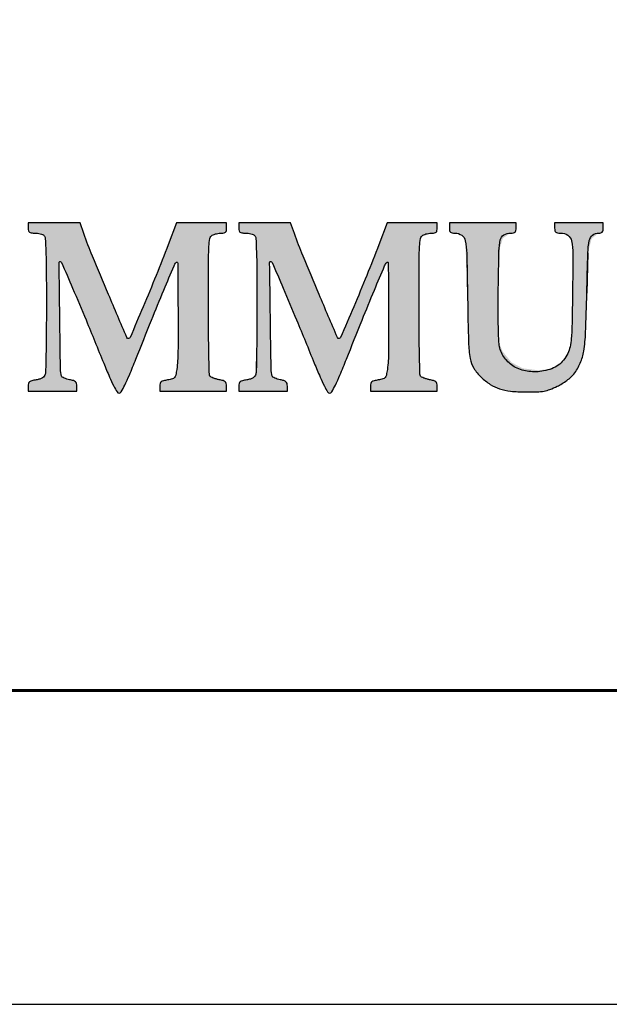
# Model space of a CAD drawing. Header units: inches. Extents: x -397 to 1532, y 9 to 603.
# Tile 4 of 29: x -8.88 to 0.52, y 9.38 to 25.07. Entities that reach past the tile are written whole.
import ezdxf

# ---------------------------------------------------------------- set-up
doc = ezdxf.new("R2010")
doc.units = ezdxf.units.IN
doc.header["$MEASUREMENT"] = 0
doc.layers.add('.', color=7, linetype='Continuous', lineweight=15)
doc.layers.add('ливнеотвод', color=7, linetype='Continuous')

msp = doc.modelspace()

# ---------------------------------------------------------------- hatches: boundary and pattern name
at = {"layer": '.', "lineweight": 30}
h = msp.add_hatch(color=154, dxfattribs=at)
h.dxf.hatch_style = 1
h.paths.add_polyline_path([(-7.459848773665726, 20.68899516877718, -0.002637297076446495), (-7.716397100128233, 21.30207784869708, -0.01223672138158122), (-7.853964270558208, 21.66039996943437), (-7.914304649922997, 21.8298492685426), (-8.327502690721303, 21.8298492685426), (-8.740700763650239, 21.8298492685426), (-8.740700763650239, 21.74916212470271, 0.04944010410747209), (-8.736385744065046, 21.70562992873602, 0.1832257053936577), (-8.721981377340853, 21.68265618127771, 0.1385978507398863), (-8.69306891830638, 21.67134575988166, 0.02436805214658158), (-8.634193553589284, 21.66847473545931, -0.03270998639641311), (-8.590578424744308, 21.66561840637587, -0.03246405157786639), (-8.547595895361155, 21.65709781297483, -0.03425713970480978), (-8.511146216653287, 21.64464995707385, -0.09726017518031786), (-8.488956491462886, 21.62974484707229, -0.1846658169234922), (-8.468899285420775, 21.5848531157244, -0.004991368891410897), (-8.458928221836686, 21.36333440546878, -0.007014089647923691), (-8.452324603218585, 21.04850331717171, -0.00184098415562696), (-8.450667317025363, 20.5404667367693, -0.001671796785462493), (-8.452201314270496, 20.132823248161, -0.002527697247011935), (-8.456519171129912, 19.77781340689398, -0.0009688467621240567), (-8.462358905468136, 19.47298520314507, -0.06030884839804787), (-8.469966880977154, 19.41960261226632, -0.09095491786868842), (-8.486092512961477, 19.38565380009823, -0.09577021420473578), (-8.512983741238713, 19.36035072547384, -0.0709102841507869), (-8.55424253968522, 19.34180488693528, -0.02837901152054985), (-8.614763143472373, 19.32800976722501, 0.02141500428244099), (-8.682395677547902, 19.31358079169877, 0.10382515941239), (-8.717374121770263, 19.29625403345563, 0.1572494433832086), (-8.734871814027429, 19.27023447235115, 0.07013303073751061), (-8.740700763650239, 19.22888249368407), (-8.740700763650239, 19.15103201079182), (-8.353401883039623, 19.15103201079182), (-7.966103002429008, 19.15103201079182), (-7.966103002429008, 19.2302566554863, 0.06535430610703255), (-7.971566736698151, 19.27187898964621, 0.1490603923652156), (-7.988146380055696, 19.29850178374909, 0.1078875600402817), (-8.020848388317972, 19.31649128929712, 0.02563904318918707), (-8.081642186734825, 19.33115688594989, -0.02662671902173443), (-8.126673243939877, 19.34211406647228, -0.03449313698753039), (-8.166426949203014, 19.35711771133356, -0.04799611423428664), (-8.205039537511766, 19.37952230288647, -0.07499854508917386), (-8.225236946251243, 19.50048832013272, -0.0006438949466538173), (-8.237242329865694, 20.3320069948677, -0.0001810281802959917), (-8.248340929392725, 21.19991583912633, -0.4263515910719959), (-8.232054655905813, 21.21593697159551, -0.2914748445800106), (-8.209046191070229, 21.20032832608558, -0.0006169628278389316), (-8.032297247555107, 20.78946180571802, -0.003317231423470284), (-7.819184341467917, 20.28312618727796, -0.001367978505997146), (-7.537040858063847, 19.59481225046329, 0.005264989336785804), (-7.444353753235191, 19.37362207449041, 0.01729693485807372), (-7.376636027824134, 19.23049824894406, 0.01863523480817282), (-7.323845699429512, 19.136954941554, 0.2606061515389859), (-7.291302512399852, 19.1187571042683, 0.2680779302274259), (-7.258113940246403, 19.13792919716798, 0.01603655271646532), (-7.201500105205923, 19.24380205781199, 0.01559945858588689), (-7.127847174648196, 19.40534378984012, 0.004502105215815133), (-7.0241465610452, 19.65936947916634, -0.001322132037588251), (-6.774773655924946, 20.28151360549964, -0.002818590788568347), (-6.578087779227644, 20.76068318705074, -0.0009930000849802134), (-6.415540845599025, 21.14824788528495, -0.0928639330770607), (-6.382059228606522, 21.19887484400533, -0.6708099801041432), (-6.357757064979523, 21.18915592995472, -0.0007659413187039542), (-6.352510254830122, 20.4497803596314, -0.003055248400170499), (-6.352880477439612, 19.77197425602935, -0.03240133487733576), (-6.37258817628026, 19.49656727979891, -0.0173337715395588), (-6.388232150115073, 19.40591104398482, -0.1269779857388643), (-6.407544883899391, 19.36674869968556, -0.1479737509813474), (-6.442114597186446, 19.34477413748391, -0.02626698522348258), (-6.517825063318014, 19.32785251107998, 0.02172300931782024), (-6.584844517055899, 19.3135112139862, 0.1042307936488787), (-6.619617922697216, 19.2961978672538, 0.1568216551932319), (-6.637034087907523, 19.27018728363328, 0.06984005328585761), (-6.642831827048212, 19.22888247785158), (-6.642831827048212, 19.15103201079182), (-6.110295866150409, 19.15103201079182), (-5.577759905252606, 19.15103201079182), (-5.577759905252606, 19.23025670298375, 0.06673892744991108), (-5.583386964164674, 19.27222617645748, 0.1527918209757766), (-5.600421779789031, 19.29881462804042, 0.1060313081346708), (-5.634315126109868, 19.31674022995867, 0.023344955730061), (-5.6987908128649, 19.33173692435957, -0.02295115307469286), (-5.746865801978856, 19.34287902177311, -0.02679205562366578), (-5.791233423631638, 19.35793783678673, -0.02728260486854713), (-5.82677771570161, 19.37446916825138, -0.1242484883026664), (-5.843533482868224, 19.38968024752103, -0.1414033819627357), (-5.853180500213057, 19.42026863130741, -0.0007570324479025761), (-5.860425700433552, 19.734540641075, -0.003233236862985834), (-5.865839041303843, 20.09374286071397, -0.002037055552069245), (-5.867739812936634, 20.51345138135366, -0.0009530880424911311), (-5.866739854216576, 21.20235431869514, -0.01295278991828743), (-5.859391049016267, 21.45342226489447, -0.03348606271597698), (-5.843365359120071, 21.58400578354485, -0.2263349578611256), (-5.805806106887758, 21.63506423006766, -0.04305765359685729), (-5.775937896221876, 21.64788057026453, -0.02329176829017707), (-5.737397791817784, 21.65865888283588, -0.02304324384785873), (-5.696835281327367, 21.66604188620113, -0.03350416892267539), (-5.660569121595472, 21.66847473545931, 0.04290222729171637), (-5.618180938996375, 21.67211851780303, 0.1513696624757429), (-5.594109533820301, 21.68440543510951, 0.1551126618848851), (-5.58153879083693, 21.70793907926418, 0.0457389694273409), (-5.577759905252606, 21.74916191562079), (-5.577759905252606, 21.8298492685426), (-5.976266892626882, 21.8298492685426), (-6.374773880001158, 21.8298492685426), (-6.507925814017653, 21.48287375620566, -0.004570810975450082), (-6.70043724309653, 20.9946071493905, -0.004141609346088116), (-6.908128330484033, 20.49360171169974, -0.0005760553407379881), (-7.116769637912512, 20.00342957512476, -0.3008107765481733), (-7.14296781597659, 19.98615945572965, -0.3001998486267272), (-7.167976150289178, 20.00271834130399, -0.0002669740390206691)])
h = msp.add_hatch(color=154, dxfattribs=at)
h.dxf.hatch_style = 1
h.paths.add_polyline_path([(-4.103258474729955, 20.68899516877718, -0.002637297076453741), (-4.359806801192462, 21.30207784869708, -0.01223672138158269), (-4.497373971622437, 21.66039996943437), (-4.557714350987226, 21.8298492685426), (-4.970912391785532, 21.8298492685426), (-5.384110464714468, 21.8298492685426), (-5.384110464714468, 21.74916212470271, 0.04944010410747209), (-5.379795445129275, 21.70562992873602, 0.1832257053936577), (-5.365391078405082, 21.68265618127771, 0.1385978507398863), (-5.33647861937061, 21.67134575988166, 0.02436805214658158), (-5.277603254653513, 21.66847473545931, -0.0327099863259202), (-5.233988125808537, 21.66561840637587, -0.03246405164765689), (-5.191005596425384, 21.65709781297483, -0.03425713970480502), (-5.154555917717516, 21.64464995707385, -0.0972601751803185), (-5.132366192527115, 21.62974484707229, -0.1846658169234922), (-5.112308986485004, 21.5848531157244, -0.004957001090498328), (-5.10239145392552, 21.36486026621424, -0.007048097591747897), (-5.095734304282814, 21.04850331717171, -0.001840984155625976), (-5.094077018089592, 20.5404667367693, -0.001671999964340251), (-5.095611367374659, 20.13277370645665, -0.003938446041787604), (-5.105768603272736, 19.47298537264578, -0.06030903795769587), (-5.113376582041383, 19.41960261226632, -0.09095227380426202), (-5.12950157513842, 19.38565468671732, -0.09577304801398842), (-5.156393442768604, 19.36035072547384, -0.07091028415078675), (-5.19765224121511, 19.34180488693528, -0.02837901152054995), (-5.258172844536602, 19.32800976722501, 0.02141500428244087), (-5.325805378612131, 19.31358079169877, 0.103825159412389), (-5.360783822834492, 19.29625403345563, 0.1572494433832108), (-5.378281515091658, 19.27023447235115, 0.07013303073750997), (-5.384110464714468, 19.22888249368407), (-5.384110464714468, 19.15103201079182), (-4.996811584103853, 19.15103201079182), (-4.609512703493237, 19.15103201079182), (-4.609512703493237, 19.2302566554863, 0.06535430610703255), (-4.61497643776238, 19.27187898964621, 0.1490603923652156), (-4.631556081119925, 19.29850178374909, 0.1078875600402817), (-4.664258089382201, 19.31649128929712, 0.02563904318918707), (-4.725051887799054, 19.33115688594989, -0.02662671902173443), (-4.770082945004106, 19.34211406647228, -0.03449313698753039), (-4.809836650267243, 19.35711771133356, -0.03689774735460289), (-4.839923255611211, 19.37369529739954, -0.1774994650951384), (-4.851443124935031, 19.38910044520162, -0.06886431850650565), (-4.868646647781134, 19.50048832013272, -0.0006438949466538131), (-4.880652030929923, 20.3320069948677, -0.000181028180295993), (-4.891750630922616, 21.19991583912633, -0.4263515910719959), (-4.875464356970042, 21.21593697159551, -0.2914748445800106), (-4.852455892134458, 21.20032832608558, -0.0006169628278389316), (-4.675706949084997, 20.78946180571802, -0.003317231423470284), (-4.462594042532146, 20.28312618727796, -0.001367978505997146), (-4.180450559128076, 19.59481225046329, 0.005264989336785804), (-4.08776345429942, 19.37362207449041, 0.01729693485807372), (-4.020045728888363, 19.23049824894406, 0.01863523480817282), (-3.967255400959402, 19.136954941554, 0.2606061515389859), (-3.934712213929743, 19.1187571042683, 0.2680779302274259), (-3.901523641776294, 19.13792919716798, 0.01603655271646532), (-3.844909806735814, 19.24380205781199, 0.01559945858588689), (-3.771256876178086, 19.40534378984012, 0.004502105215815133), (-3.667556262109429, 19.65936947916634, -0.001322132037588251), (-3.418183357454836, 20.28151360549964, -0.002818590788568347), (-3.221497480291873, 20.76068318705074, -0.0009930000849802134), (-3.058950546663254, 21.14824788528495, -0.0928639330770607), (-3.025468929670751, 21.19887484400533, -0.6708099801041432), (-3.001166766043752, 21.18915592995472, -0.0007659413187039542), (-2.995919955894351, 20.4497803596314, -0.003055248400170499), (-2.996290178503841, 19.77197425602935, -0.03240133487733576), (-3.015997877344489, 19.49656727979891, -0.0173337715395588), (-3.031641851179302, 19.40591104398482, -0.1269779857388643), (-3.05095458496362, 19.36674869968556, -0.1479737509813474), (-3.085524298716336, 19.34477413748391, -0.02626698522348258), (-3.161234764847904, 19.32785251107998, 0.02172300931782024), (-3.228254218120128, 19.3135112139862, 0.1042307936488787), (-3.263027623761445, 19.2961978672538, 0.1568216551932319), (-3.280443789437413, 19.27018728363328, 0.06984005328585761), (-3.286241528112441, 19.22888247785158), (-3.286241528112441, 19.15103201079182), (-2.753705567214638, 19.15103201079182), (-2.221169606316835, 19.15103201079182), (-2.221169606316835, 19.23025670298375, 0.06673892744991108), (-2.226796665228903, 19.27222617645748, 0.1527918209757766), (-2.24383148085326, 19.29881462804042, 0.1060313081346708), (-2.277724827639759, 19.31674022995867, 0.023344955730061), (-2.342200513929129, 19.33173692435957, -0.02295115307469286), (-2.390275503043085, 19.34287902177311, -0.02679205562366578), (-2.434643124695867, 19.35793783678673, -0.02728260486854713), (-2.470187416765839, 19.37446916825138, -0.1242484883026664), (-2.486943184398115, 19.38968024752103, -0.1414033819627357), (-2.496590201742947, 19.42026863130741, -0.0007570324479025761), (-2.503835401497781, 19.734540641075, -0.003233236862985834), (-2.509248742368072, 20.09374286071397, -0.002037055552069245), (-2.511149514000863, 20.51345138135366, -0.0009530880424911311), (-2.510149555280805, 21.20235431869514, -0.01295278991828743), (-2.502800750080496, 21.45342226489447, -0.03348606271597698), (-2.4867750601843, 21.58400578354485, -0.2263349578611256), (-2.449215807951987, 21.63506423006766, -0.04305765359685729), (-2.419347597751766, 21.64788057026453, -0.02329176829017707), (-2.380807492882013, 21.65865888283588, -0.02304324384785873), (-2.340244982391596, 21.66604188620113, -0.03350416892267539), (-2.303978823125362, 21.66847473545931, 0.04290222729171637), (-2.261590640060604, 21.67211851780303, 0.151369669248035), (-2.237519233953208, 21.68440543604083, 0.1551126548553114), (-2.224948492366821, 21.70793907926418, 0.0457389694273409), (-2.221169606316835, 21.74916191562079), (-2.221169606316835, 21.8298492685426), (-2.619676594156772, 21.8298492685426), (-3.018183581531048, 21.8298492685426), (-3.151335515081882, 21.48287375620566, -0.004570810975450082), (-3.343846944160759, 20.9946071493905, -0.004141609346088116), (-3.551538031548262, 20.49360171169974, -0.0005760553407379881), (-3.760179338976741, 20.00342957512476, -0.3008086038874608), (-3.786377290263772, 19.98615945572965, -0.3002021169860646), (-3.811385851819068, 20.00271834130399, -0.0002669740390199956)])
h = msp.add_hatch(color=154, dxfattribs=at)
h.dxf.hatch_style = 1
edge = h.paths.add_edge_path()
edge.add_arc((-2.306975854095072, 20.17583875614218), 2.453248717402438, 350.8924574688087, 357.8137453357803)
edge.add_arc((-39.10704400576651, 21.58067897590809), 39.2801219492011, 357.8137955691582, 358.7291480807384)
edge.add_arc((75.83734753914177, 19.03070898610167), 75.69255086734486, 178.2430348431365, 178.7291314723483, ccw=False)
edge.add_arc((1.390386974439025, 21.31432753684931), 1.210574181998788, 168.8256833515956, 178.2430143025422, ccw=False)
edge.add_arc((0.3431712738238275, 21.5211939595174), 0.1431218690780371, 127.9298456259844, 168.8256500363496, ccw=False)
edge.add_arc((0.3538465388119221, 21.50749531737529), 0.1604889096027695, 90.38997477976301, 127.92976083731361, ccw=False)
edge.add_arc((0.3517092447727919, 21.82150909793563), 0.1535321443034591, 270.3899654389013, 283.7423991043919)
edge.add_arc((0.3779777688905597, 21.71409697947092), 0.04295457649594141, 283.74233723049, 318.1867463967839)
edge.add_arc((0.373151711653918, 21.71841409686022), 0.04942978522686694, 318.1866469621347, 349.6259781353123)
edge.add_line((0.4217734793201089, 21.70951311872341), (0.4244710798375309, 21.72925604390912))
edge.add_line((0.4244710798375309, 21.72925604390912), (0.4253727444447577, 21.74916200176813))
edge.add_line((0.4253727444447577, 21.74916200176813), (0.4253727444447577, 21.82984926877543))
edge.add_line((0.4253727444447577, 21.8298492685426), (0.03807386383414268, 21.8298492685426))
edge.add_line((0.03807386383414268, 21.8298492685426), (-0.3492250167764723, 21.8298492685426))
edge.add_line((-0.3492250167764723, 21.8298492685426), (-0.3492250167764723, 21.7491620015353))
edge.add_arc((-0.1229203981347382, 21.74916210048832), 0.2263046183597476, 180.0000249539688, 190.8323121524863)
edge.add_arc((-0.3053995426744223, 21.71424568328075), 0.0405149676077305, 190.8323224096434, 229.5140437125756)
edge.add_arc((-0.2987438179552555, 21.7220423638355), 0.05076615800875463, 229.5140135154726, 262.7200198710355)
edge.add_arc((-0.254705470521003, 22.06677704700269), 0.3983023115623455, 262.720128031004, 269.9999726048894)
edge.add_arc((-0.2547057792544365, 21.46368460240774), 0.2047901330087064, 55.90290472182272, 89.9999669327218, ccw=False)
edge.add_arc((-0.220199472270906, 21.5146560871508), 0.1432370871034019, 11.365839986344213, 55.902833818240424, ccw=False)
edge.add_arc((-1.099007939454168, 21.33800330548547), 1.039624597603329, -0.06416903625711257, 11.36579101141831, ccw=False)
edge.add_line((-0.059383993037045, 21.33683896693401), (-0.06067580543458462, 21.02794071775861))
edge.add_line((-0.06067580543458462, 21.02794071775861), (-0.06385865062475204, 20.71905616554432))
edge.add_arc((-69.82741787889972, 21.65154502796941), 69.76979096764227, 358.8246564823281, 359.2342062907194, ccw=False)
edge.add_arc((-4.06509747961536, 20.30233344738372), 3.993631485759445, 355.5328887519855, 358.82464860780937, ccw=False)
edge.add_arc((-1.167648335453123, 20.07597292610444), 1.0873536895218, 348.1756458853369, 355.5328750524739, ccw=False)
edge.add_arc((-0.510510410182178, 19.9383982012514), 0.4159692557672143, 333.1002072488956, 348.1756351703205, ccw=False)
edge.add_arc((-0.7040143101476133, 20.03656715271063), 0.6329505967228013, 321.540650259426, 333.1002314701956, ccw=False)
edge.add_arc((-0.5409343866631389, 19.90703635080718), 0.4246880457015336, 305.95209080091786, 321.5406476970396, ccw=False)
edge.add_arc((-0.5533626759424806, 19.92417170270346), 0.4458560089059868, 290.7959475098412, 305.9521538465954, ccw=False)
edge.add_arc((-0.6631900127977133, 20.21335578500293), 0.7551931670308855, 280.58206474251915, 290.7959484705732, ccw=False)
edge.add_arc((-0.6717110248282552, 20.25897087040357), 0.8015973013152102, 263.6084080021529, 280.5820056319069, ccw=False)
edge.add_arc((-0.6943891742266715, 20.05652494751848), 0.5978851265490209, 242.4627871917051, 263.60843493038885, ccw=False)
edge.add_arc((-0.7336465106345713, 19.98123274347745), 0.5129730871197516, 219.3908523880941, 242.46283884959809, ccw=False)
edge.add_arc((-0.7605517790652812, 19.95914000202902), 0.4781595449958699, 195.0706837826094, 219.390880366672, ccw=False)
edge.add_arc((-0.7773369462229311, 19.95462028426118), 0.4607765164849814, 182.9700783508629, 195.0706904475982, ccw=False)
edge.add_arc((7.116949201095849, 20.36420770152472), 8.36568104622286, 181.5044672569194, 182.9700733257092, ccw=False)
edge.add_arc((9.500612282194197, 20.42681041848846), 10.75016606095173, 180.0012678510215, 181.5044583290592, ccw=False)
edge.add_arc((26.87478975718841, 20.42718546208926), 28.12434353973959, 179.2680943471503, 180.0012486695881, ccw=False)
edge.add_arc((60.53595982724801, 19.99711889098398), 61.78826083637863, 178.7154886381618, 179.268048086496, ccw=False)
edge.add_arc((-0.3186913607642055, 21.36164395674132), 0.9183134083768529, 167.4614997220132, 178.7154208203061, ccw=False)
edge.add_arc((-1.098173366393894, 21.53500046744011), 0.119786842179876, 120.64608397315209, 167.4614565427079, ccw=False)
edge.add_arc((-1.050011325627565, 21.45371260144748), 0.2142712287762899, 90.31898445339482, 120.6461393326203, ccw=False)
edge.add_arc((-1.052962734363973, 21.98381412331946), 0.3158385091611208, 270.3190077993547, 278.7681397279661)
edge.add_arc((-1.012220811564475, 21.71966618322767), 0.04856703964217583, 278.7680786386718, 312.4478810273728)
edge.add_arc((-1.008111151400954, 21.71517297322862), 0.04247784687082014, 312.447973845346, 349.2931665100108)
edge.add_arc((-1.187877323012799, 21.74916229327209), 0.2254290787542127, 349.2931810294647, 359.9999259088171)
edge.add_line((-0.9624482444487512, 21.74916200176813), (-0.9624482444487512, 21.82984926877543))
edge.add_line((-0.9624482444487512, 21.8298492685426), (-2.027520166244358, 21.8298492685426))
edge.add_line((-2.027520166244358, 21.8298492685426), (-2.027520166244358, 21.7491620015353))
edge.add_arc((-1.802091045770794, 21.74916229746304), 0.2254291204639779, 180.0000751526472, 190.7068180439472)
edge.add_arc((-1.981857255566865, 21.71517298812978), 0.04247786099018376, 190.7068506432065, 227.5520354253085)
edge.add_arc((-1.977747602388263, 21.71966616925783), 0.0485670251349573, 227.5521126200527, 261.2319225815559)
edge.add_arc((-1.937005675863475, 21.98381412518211), 0.3158385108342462, 261.2318602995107, 269.6809921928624)
edge.add_arc((-1.939830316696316, 21.47648651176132), 0.1914969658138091, 55.096580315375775, 89.68100871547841, ccw=False)
edge.add_arc((-1.909379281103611, 21.52013117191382), 0.1382792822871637, 10.98565073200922, 55.09665680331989, ccw=False)
edge.add_arc((-2.97948506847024, 21.31240312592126), 1.228360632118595, 1.3733308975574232, 10.985589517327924, ccw=False)
edge.add_arc((-97.32066447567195, 19.05086156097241), 95.59664292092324, 0.945803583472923, 1.3732295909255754, ccw=False)
edge.add_arc((64.12831955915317, 21.71621423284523), 65.87434069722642, 180.9458120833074, 181.556812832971)
edge.add_arc((0.09334274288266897, 19.97586187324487), 1.815718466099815, 181.5569060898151, 189.7094054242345)
edge.add_arc((-1.263164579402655, 19.74376113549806), 0.4394979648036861, 189.7094691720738, 211.3513029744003)
edge.add_arc((-1.063982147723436, 19.86511031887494), 0.6727344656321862, 211.3512995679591, 227.0831135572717)
edge.add_arc((-0.77980698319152, 20.17073689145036), 1.090063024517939, 227.0830549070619, 236.9158483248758)
edge.add_arc((-1.021595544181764, 19.79960929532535), 0.6471212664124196, 236.9158319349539, 251.4464784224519)
edge.add_arc((-0.9698290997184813, 19.95384507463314), 0.8098125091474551, 251.4465040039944, 264.1371373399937)
edge.add_arc((-0.810085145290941, 21.50952965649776), 2.373677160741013, 264.1371700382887, 269.8279920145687)
edge.add_arc((-0.8001326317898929, 24.82716926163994), 5.691331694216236, 269.8280667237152, 271.7332230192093)
edge.add_arc((-0.6512619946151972, 19.9074086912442), 0.7693192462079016, 271.7332035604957, 280.0669818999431)
edge.add_arc((-0.604944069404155, 19.64651489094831), 0.5043458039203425, 280.0668966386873, 291.0576468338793)
edge.add_arc((-0.931431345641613, 20.49449641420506), 1.413007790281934, 291.0575860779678, 296.1533198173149)
edge.add_arc((-0.7048153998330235, 20.03300411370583), 0.8988775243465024, 296.1532958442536, 301.765325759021)
edge.add_arc((-0.8418402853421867, 20.25430046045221), 1.159161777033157, 301.7653542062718, 306.4031567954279)
edge.add_arc((-0.773606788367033, 20.16176137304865), 1.044186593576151, 306.4031599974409, 311.1486347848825)
edge.add_arc((-0.2954817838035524, 19.61461493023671), 0.3175692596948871, 311.1485998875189, 322.6658921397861)
edge.add_arc((-0.7111076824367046, 19.93162771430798), 0.8402948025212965, 322.665918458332, 336.480592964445)
edge.add_arc((-0.668842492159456, 19.91323208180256), 0.7941998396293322, 336.4806709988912, 350.8923888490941)

# ---------------------------------------------------------------- linework, layer by layer
at = {"color": 7}
msp.add_line((-166.4334918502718, 14.37713950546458), (18.5665081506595, 14.37713950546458), dxfattribs=at)
msp.add_line((-166.4334918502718, 14.37713950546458), (18.5665081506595, 14.37713950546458), dxfattribs=at)
at = {"transparency": 33554687}
msp.add_lwpolyline([(-397.20209426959, 9.377139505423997), (23.56650815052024, 9.377139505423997), (23.56650815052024, 306.377139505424), (-397.20209426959, 306.377139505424)], close=True, dxfattribs=at)
at = {"color": 154}
for points in [[(-8.740700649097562, 21.74916210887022, 0.04944), (-8.736385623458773, 21.70563000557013, 0.183226), (-8.721981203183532, 21.68265624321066, 0.138598), (-8.693068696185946, 21.67134585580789, 0.024368), (-8.634193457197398, 21.66847484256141, -0.03271), (-8.590578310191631, 21.6656185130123, -0.032464), (-8.547595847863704, 21.65709793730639, -0.034257), (-8.511146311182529, 21.64465015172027, -0.097261), (-8.48895637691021, 21.62974495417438, -0.184666), (-8.468899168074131, 21.58485317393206, -0.004957), (-8.458981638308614, 21.36486037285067, -0.007048), (-8.452324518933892, 21.04850780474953, -0.001841), (-8.450667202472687, 20.54046685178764, -0.001672), (-8.452201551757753, 20.13277381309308, -0.003938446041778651), (-8.46235878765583, 19.47298547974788, -0.000969), (-8.46235878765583, 19.47298547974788, -0.060309), (-8.469966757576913, 19.41960275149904, -0.090955), (-8.4860923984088, 19.38565390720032, -0.095771), (-8.512983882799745, 19.3603506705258, -0.07091), (-8.554242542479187, 19.3418049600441, -0.028379), (-8.6147631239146, 19.32800985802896, 0.021415), (-8.682395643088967, 19.31358087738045, 0.103825), (-8.717374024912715, 19.29625412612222, 0.15725), (-8.734871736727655, 19.27023445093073, 0.070133), (-8.740700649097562, 19.22888248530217), (-8.740700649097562, 19.15103211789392), (-8.353401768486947, 19.15103211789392), (-7.966102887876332, 19.15103211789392), (-7.966102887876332, 19.23025691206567, 0.065354), (-7.97156661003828, 19.27187905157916, 0.149061), (-7.988146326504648, 19.29850194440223, 0.107887), (-8.020848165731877, 19.31649136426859, 0.025639), (-8.081641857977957, 19.33115695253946, -0.026627), (-8.126673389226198, 19.34211425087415, -0.034495), (-8.166429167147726, 19.35711888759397, -0.036895), (-8.196513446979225, 19.37369540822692, -0.177499), (-8.208033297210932, 19.38910051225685, -0.068864), (-8.225236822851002, 19.50048786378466, -0.000644), (-8.237243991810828, 20.33214220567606, -0.000181), (-8.248340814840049, 21.19991594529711, -0.426351), (-8.232054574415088, 21.21593707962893, -0.291475), (-8.209046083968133, 21.20032844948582, -0.000617), (-8.032286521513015, 20.78943716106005, -0.003317), (-7.819188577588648, 20.28313682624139, -0.001368), (-7.537040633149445, 19.5948120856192, 0.005265), (-7.444353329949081, 19.37362146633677, 0.017297), (-7.376635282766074, 19.23049713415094, 0.018635), (-7.323845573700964, 19.13695503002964, 0.260606), (-7.291302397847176, 19.11875721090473, 0.268078), (-7.258113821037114, 19.13792931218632, 0.016037), (-7.201498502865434, 19.24380517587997, 0.015599), (-7.127847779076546, 19.40534218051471, 0.004502), (-7.024149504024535, 19.65936189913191, -0.001322), (-6.774801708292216, 20.28144397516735, -0.002819), (-6.578087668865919, 20.76068328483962, -0.000993), (-6.415540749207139, 21.14824795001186, -0.092864), (-6.382059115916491, 21.19887494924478, -0.67081), (-6.357756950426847, 21.1891560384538, -0.000766), (-6.352509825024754, 20.44972382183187, -0.003055), (-6.352880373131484, 19.77197282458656, -0.032401), (-6.372587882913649, 19.49656868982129, -0.017334), (-6.388232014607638, 19.40591125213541, -0.126978), (-6.407544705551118, 19.3667488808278, -0.147974), (-6.442114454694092, 19.34477425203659, -0.026267), (-6.517824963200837, 19.32785261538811, 0.021723), (-6.584844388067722, 19.31351132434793, 0.104231), (-6.619617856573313, 19.296197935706, 0.156822), (-6.637034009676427, 19.27018726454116, 0.06984), (-6.642831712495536, 19.22888248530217), (-6.642831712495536, 19.15103211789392), (-6.110295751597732, 19.15103211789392), (-5.577759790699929, 19.15103211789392), (-5.577759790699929, 19.23025691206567, 0.066739), (-5.583386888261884, 19.27222642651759, 0.152791), (-5.600421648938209, 19.29881472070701, 0.106031), (-5.634314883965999, 19.31674030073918, 0.023345), (-5.698790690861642, 19.33173702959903, -0.02295), (-5.74686329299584, 19.34287845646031, -0.026794), (-5.791234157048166, 19.35793828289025, -0.027282), (-5.826777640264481, 19.37446929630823, -0.12425), (-5.843533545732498, 19.38968062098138, -0.141402), (-5.853180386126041, 19.42026874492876, -0.000757), (-5.860425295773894, 19.73452728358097, -0.003234), (-5.865839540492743, 20.0938142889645, -0.002037), (-5.867739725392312, 20.51351136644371, -0.000953), (-5.866739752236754, 21.20235066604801, -0.012953), (-5.859390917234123, 21.45342268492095, -0.033486), (-5.843365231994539, 21.58400595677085, -0.226335), (-5.805805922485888, 21.63506437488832, -0.043057), (-5.775938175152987, 21.64788054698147, -0.023296), (-5.737390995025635, 21.65866052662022, -0.023039), (-5.696835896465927, 21.66604189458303, -0.033505), (-5.6605688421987, 21.66847484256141, 0.042902), (-5.618180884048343, 21.67211861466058, 0.15137), (-5.594109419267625, 21.68440554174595, 0.155113), (-5.581538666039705, 21.70793924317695, 0.045739), (-5.577759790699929, 21.74916210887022), (-5.577759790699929, 21.8298493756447), (-5.976266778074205, 21.8298493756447), (-6.374773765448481, 21.8298493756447), (-6.507917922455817, 21.48289412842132, -0.004571), (-6.700437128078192, 20.99460725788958, -0.004142), (-6.908148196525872, 20.49355472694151, -0.000576), (-7.116769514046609, 20.00342970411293, -0.300811), (-7.142967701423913, 19.98615956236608, -0.3002), (-7.167976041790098, 20.00271846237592, -0.000267), (-7.459877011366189, 20.68906203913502, -0.002637), (-7.716396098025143, 21.30207580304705, -0.012237), (-7.853966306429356, 21.66040611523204), (-7.91430453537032, 21.8298493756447), (-8.327502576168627, 21.8298493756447), (-8.740700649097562, 21.8298493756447)], [(-5.384110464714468, 21.74916200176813, 0.04944), (-5.379795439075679, 21.70562989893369, 0.183226), (-5.365391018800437, 21.68265613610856, 0.138598), (-5.336478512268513, 21.67134574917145, 0.024368), (-5.277603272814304, 21.66847473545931, -0.03271), (-5.233988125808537, 21.66561840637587, -0.032464), (-5.19100566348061, 21.65709783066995, -0.034257), (-5.154556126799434, 21.64465004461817, -0.097261), (-5.132366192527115, 21.62974484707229, -0.184666), (-5.112308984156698, 21.58485306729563, -0.004957), (-5.10239145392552, 21.36486026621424, -0.007048), (-5.095734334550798, 21.0485076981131, -0.001841), (-5.094077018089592, 20.54046674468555, -0.001672), (-5.095611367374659, 20.13277370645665, -0.003938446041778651), (-5.105768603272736, 19.47298537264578, -0.000969), (-5.105768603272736, 19.47298537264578, -0.060309), (-5.113376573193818, 19.41960264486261, -0.090955), (-5.129502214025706, 19.38565380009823, -0.095771), (-5.15639369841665, 19.36035056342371, -0.07091), (-5.197652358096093, 19.34180485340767, -0.028379), (-5.258172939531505, 19.32800975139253, 0.021415), (-5.325805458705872, 19.31358077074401, 0.103825), (-5.360783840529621, 19.29625401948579, 0.15725), (-5.378281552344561, 19.27023434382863, 0.070133), (-5.384110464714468, 19.22888237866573), (-5.384110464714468, 19.15103201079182), (-4.996811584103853, 19.15103201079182), (-4.609512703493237, 19.15103201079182), (-4.609512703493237, 19.23025680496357, 0.065354), (-4.614976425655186, 19.27187894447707, 0.149061), (-4.631556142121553, 19.29850183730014, 0.107887), (-4.664257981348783, 19.31649125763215, 0.025639), (-4.725051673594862, 19.33115684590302, -0.026627), (-4.770083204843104, 19.34211414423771, -0.034495), (-4.809838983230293, 19.35711878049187, -0.036895), (-4.83992326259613, 19.37369530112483, -0.177499), (-4.851443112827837, 19.38910040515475, -0.068864), (-4.868646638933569, 19.50048775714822, -0.000644), (-4.880653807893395, 20.33214209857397, -0.000181), (-4.891750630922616, 21.19991583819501, -0.426351), (-4.875464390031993, 21.21593697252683, -0.291475), (-4.852455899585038, 21.20032834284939, -0.000617), (-4.675696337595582, 20.78943705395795, -0.003317), (-4.462598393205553, 20.28313671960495, -0.001368), (-4.180450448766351, 19.59481197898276, 0.005265), (-4.087763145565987, 19.37362135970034, 0.017297), (-4.02004509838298, 19.23049702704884, 0.018635), (-3.96725538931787, 19.13695492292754, 0.260606), (-3.934712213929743, 19.1187571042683, 0.268078), (-3.901523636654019, 19.13792920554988, 0.016037), (-3.844908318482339, 19.24380506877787, 0.015599), (-3.771257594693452, 19.40534207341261, 0.004502), (-3.667559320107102, 19.65936179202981, -0.001322), (-3.418211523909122, 20.28144386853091, -0.002819), (-3.221497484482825, 20.76068317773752, -0.000993), (-3.058950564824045, 21.14824784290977, -0.092864), (-3.025468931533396, 21.19887484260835, -0.67081), (-3.001166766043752, 21.18915593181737, -0.000766), (-2.995919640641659, 20.44972371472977, -0.003055), (-2.996290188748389, 19.77197271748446, -0.032401), (-3.015997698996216, 19.49656858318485, -0.017334), (-3.031641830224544, 19.40591114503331, -0.126978), (-3.050954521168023, 19.36674877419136, -0.147974), (-3.085524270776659, 19.34477414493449, -0.026267), (-3.161234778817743, 19.32785250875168, 0.021723), (-3.228254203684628, 19.31351121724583, 0.104231), (-3.26302767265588, 19.29619782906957, 0.156822), (-3.280443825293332, 19.27018715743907, 0.06984), (-3.286241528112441, 19.22888237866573), (-3.286241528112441, 19.15103201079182), (-2.753705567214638, 19.15103201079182), (-2.221169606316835, 19.15103201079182), (-2.221169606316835, 19.23025680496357, 0.066739), (-2.226796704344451, 19.27222631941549, 0.152791), (-2.243831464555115, 19.29881461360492, 0.106031), (-2.277724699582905, 19.31674019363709, 0.023345), (-2.342200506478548, 19.33173692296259, -0.02295), (-2.390273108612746, 19.34287834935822, -0.026794), (-2.434643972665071, 19.35793817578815, -0.027282), (-2.470187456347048, 19.37446918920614, -0.12425), (-2.486943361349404, 19.38968051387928, -0.141402), (-2.496590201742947, 19.42026863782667, -0.000757), (-2.503835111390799, 19.73452717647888, -0.003234), (-2.509249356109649, 20.09381418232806, -0.002037), (-2.511149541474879, 20.51351125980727, -0.000953), (-2.510149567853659, 21.20235055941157, -0.012953), (-2.502800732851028, 21.45342257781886, -0.033486), (-2.486775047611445, 21.58400584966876, -0.226335), (-2.449215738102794, 21.63506426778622, -0.043057), (-2.419347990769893, 21.64788043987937, -0.023296), (-2.380800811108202, 21.65866041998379, -0.023039), (-2.340245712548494, 21.66604178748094, -0.033505), (-2.303978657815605, 21.66847473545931, 0.042902), (-2.261590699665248, 21.67211850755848, 0.15137), (-2.23751923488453, 21.68440543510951, 0.155113), (-2.224948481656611, 21.70793913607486, 0.045739), (-2.221169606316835, 21.74916200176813), (-2.221169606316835, 21.8298492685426), (-2.619676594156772, 21.8298492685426), (-3.018183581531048, 21.8298492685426), (-3.151327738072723, 21.48289402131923, -0.004571), (-3.343846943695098, 20.99460715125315, -0.004142), (-3.551558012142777, 20.49355461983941, -0.000576), (-3.760179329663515, 20.00342959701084, -0.300811), (-3.786377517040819, 19.98615945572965, -0.3002), (-3.811385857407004, 20.00271835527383, -0.000267), (-4.103286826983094, 20.68906193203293, -0.002637), (-4.359805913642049, 21.30207569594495, -0.012237), (-4.497376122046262, 21.66040600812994), (-4.557714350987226, 21.8298492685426), (-4.970912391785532, 21.8298492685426), (-5.384110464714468, 21.8298492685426)], [(-2.027520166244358, 21.74916200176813, 0.046751), (-2.023595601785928, 21.7072812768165, 0.162167), (-2.010526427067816, 21.68382897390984, 0.148023), (-1.985150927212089, 21.67166672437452, 0.036883), (-1.93876417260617, 21.66798050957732, -0.152059), (-1.830256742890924, 21.63353656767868, -0.194883), (-1.773633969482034, 21.54648210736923, -0.041966), (-1.751477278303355, 21.34184306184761, -0.001865), (-1.737046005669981, 20.6288406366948, 0.002666), (-1.721705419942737, 19.92652917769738, 0.035587), (-1.696367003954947, 19.6696388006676, 0.094712), (-1.638492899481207, 19.51509738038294, 0.068751), (-1.522071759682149, 19.37243845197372, 0.04293), (-1.374839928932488, 19.25740606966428, 0.063487), (-1.22750330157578, 19.18612096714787, 0.05543), (-1.052549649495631, 19.14826850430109, 0.024836), (-0.8172111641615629, 19.13586319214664, 0.008313), (-0.627993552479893, 19.13844140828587, 0.036379), (-0.516785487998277, 19.14993382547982, 0.047993), (-0.4237290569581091, 19.17584960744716, 0.022238), (-0.3086132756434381, 19.2261555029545, 0.024492), (-0.2316090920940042, 19.26876815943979, 0.020239), (-0.1539203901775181, 19.32133623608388, 0.020709), (-0.08651670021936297, 19.3754835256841, 0.050296), (-0.04297846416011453, 19.42202129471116, 0.060351), (0.05937959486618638, 19.59629994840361, 0.062966), (0.115344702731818, 19.78751879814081, 0.030209), (0.1444871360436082, 20.08225201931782, 0.003994), (0.1634158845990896, 20.70949569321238, -0.002121), (0.1803819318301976, 21.35144420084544, -0.041114), (0.2027627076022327, 21.54893028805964, -0.18036), (0.2551948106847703, 21.63408333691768, -0.165279), (0.3527542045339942, 21.66798050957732, 0.058327), (0.3881818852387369, 21.67237202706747, 0.151434), (0.4099927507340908, 21.68545895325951, 0.138047), (0.4217734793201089, 21.70951311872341, 0.045296), (0.4253727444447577, 21.74916200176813), (0.4253727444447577, 21.8298492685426), (0.03807386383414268, 21.8298492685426), (-0.3492250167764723, 21.8298492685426), (-0.3492250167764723, 21.74916200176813, 0.0473), (-0.3451925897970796, 21.70663148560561, 0.170402), (-0.3317043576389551, 21.68343141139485, 0.145911), (-0.3051768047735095, 21.67168544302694, 0.031775), (-0.2547056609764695, 21.66847473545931, -0.149884), (-0.1399010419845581, 21.63326900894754, -0.196813), (-0.07977140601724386, 21.54288422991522, -0.049914), (-0.059383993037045, 21.33683896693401, -0.003061), (-0.06385865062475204, 20.71905616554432, -0.001787), (-0.07230625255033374, 20.22041482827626, -0.014364), (-0.08359782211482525, 19.99128212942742, -0.032113), (-0.1033678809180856, 19.8531609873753, -0.065874), (-0.1395493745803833, 19.75020061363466, -0.050481), (-0.2083825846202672, 19.64289768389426, -0.068123), (-0.2915963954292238, 19.56324789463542, -0.066228), (-0.3950655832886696, 19.50736286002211, -0.044596), (-0.5245035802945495, 19.4710062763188, -0.074197), (-0.7609473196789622, 19.46235608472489, -0.092528), (-0.9708061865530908, 19.52637378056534, -0.101012), (-1.130090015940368, 19.6556963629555, -0.106517), (-1.222265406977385, 19.83481351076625, -0.052848), (-1.237494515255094, 19.93074541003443, -0.006395), (-1.24584803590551, 20.1445676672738, -0.006559), (-1.249553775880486, 20.42657253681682, -0.003199), (-1.247259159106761, 20.78644065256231, -0.002411), (-1.236773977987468, 21.38223094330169, -0.049144), (-1.215103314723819, 21.56100575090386, -0.20716), (-1.159232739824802, 21.63805695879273, -0.133105), (-1.051204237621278, 21.66798050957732, 0.036883), (-1.004817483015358, 21.67166672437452, 0.148023), (-0.9794419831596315, 21.68382897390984, 0.162167), (-0.9663728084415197, 21.7072812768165, 0.046751), (-0.9624482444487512, 21.74916200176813), (-0.9624482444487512, 21.8298492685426), (-1.494984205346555, 21.8298492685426), (-2.027520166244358, 21.8298492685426)], [(-2.027520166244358, 21.74916200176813, 0.046751), (-2.023595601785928, 21.7072812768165, 0.162167), (-2.010526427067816, 21.68382897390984, 0.148023), (-1.985150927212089, 21.67166672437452, 0.036883), (-1.93876417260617, 21.66798050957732, -0.152059), (-1.830256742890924, 21.63353656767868, -0.194883), (-1.773633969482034, 21.54648210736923, -0.041966), (-1.751477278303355, 21.34184306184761, -0.001865), (-1.737046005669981, 20.6288406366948, 0.002666), (-1.721705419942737, 19.92652917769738, 0.035587), (-1.696367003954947, 19.6696388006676, 0.094712), (-1.638492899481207, 19.51509738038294, 0.068751), (-1.522071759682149, 19.37243845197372, 0.04293), (-1.374839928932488, 19.25740606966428, 0.063487), (-1.22750330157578, 19.18612096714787, 0.05543), (-1.052549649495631, 19.14826850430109, 0.024836), (-0.8172111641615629, 19.13586319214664, 0.008313), (-0.627993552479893, 19.13844140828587, 0.036379), (-0.516785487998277, 19.14993382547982, 0.047993), (-0.4237290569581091, 19.17584960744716, 0.022238), (-0.3086132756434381, 19.2261555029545, 0.024492), (-0.2316090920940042, 19.26876815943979, 0.020239), (-0.1539203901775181, 19.32133623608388, 0.020709), (-0.08651670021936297, 19.3754835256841, 0.050296), (-0.04297846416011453, 19.42202129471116, 0.060351), (0.05937959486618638, 19.59629994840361, 0.062966), (0.115344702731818, 19.78751879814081, 0.030209), (0.1444871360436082, 20.08225201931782, 0.003994), (0.1634158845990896, 20.70949569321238, -0.002121), (0.1803819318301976, 21.35144420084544, -0.041114), (0.2027627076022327, 21.54893028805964, -0.18036), (0.2551948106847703, 21.63408333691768, -0.165279), (0.3527542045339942, 21.66798050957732, 0.058327), (0.3881818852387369, 21.67237202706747, 0.151434), (0.4099927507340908, 21.68545895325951, 0.138047), (0.4217734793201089, 21.70951311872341, 0.045296), (0.4253727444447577, 21.74916200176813), (0.4253727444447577, 21.8298492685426), (0.03807386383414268, 21.8298492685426), (-0.3492250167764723, 21.8298492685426), (-0.3492250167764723, 21.74916200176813, 0.0473), (-0.3451925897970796, 21.70663148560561, 0.170402), (-0.3317043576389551, 21.68343141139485, 0.145911), (-0.3051768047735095, 21.67168544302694, 0.031775), (-0.2547056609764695, 21.66847473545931, -0.149884), (-0.1399010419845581, 21.63326900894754, -0.196813), (-0.07977140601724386, 21.54288422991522, -0.049914), (-0.059383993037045, 21.33683896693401, -0.003061), (-0.06385865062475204, 20.71905616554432, -0.001787), (-0.07230625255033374, 20.22041482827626, -0.014364), (-0.08359782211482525, 19.99128212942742, -0.032113), (-0.1033678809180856, 19.8531609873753, -0.065874), (-0.1395493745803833, 19.75020061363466, -0.050481), (-0.2083825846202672, 19.64289768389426, -0.068123), (-0.2915963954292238, 19.56324789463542, -0.066228), (-0.3950655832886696, 19.50736286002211, -0.044596), (-0.5245035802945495, 19.4710062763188, -0.074197), (-0.7609473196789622, 19.46235608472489, -0.092528), (-0.9708061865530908, 19.52637378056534, -0.101012), (-1.130090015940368, 19.6556963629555, -0.106517), (-1.222265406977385, 19.83481351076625, -0.052848), (-1.237494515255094, 19.93074541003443, -0.006395), (-1.24584803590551, 20.1445676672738, -0.006559), (-1.249553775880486, 20.42657253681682, -0.003199), (-1.247259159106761, 20.78644065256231, -0.002411), (-1.236773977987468, 21.38223094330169, -0.049144), (-1.215103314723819, 21.56100575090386, -0.20716), (-1.159232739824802, 21.63805695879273, -0.133105), (-1.051204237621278, 21.66798050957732, 0.036883), (-1.004817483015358, 21.67166672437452, 0.148023), (-0.9794419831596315, 21.68382897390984, 0.162167), (-0.9663728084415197, 21.7072812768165, 0.046751), (-0.9624482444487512, 21.74916200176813), (-0.9624482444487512, 21.8298492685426), (-1.494984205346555, 21.8298492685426), (-2.027520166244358, 21.8298492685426)]]:
    msp.add_lwpolyline(points, format="xyb", close=True, dxfattribs=at)
for points in [[(-1.751477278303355, 21.34184306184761), (-1.737046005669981, 20.6288406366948)], [(0.1803819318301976, 21.35144420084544), (0.1634158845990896, 20.70949569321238)], [(-5.099928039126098, 19.77786179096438), (-5.105768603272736, 19.47298537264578)]]:
    msp.add_lwpolyline(points, dxfattribs=at)
at = {"layer": 'ливнеотвод', "linetype": 'Continuous', "lineweight": 60, "transparency": 33554687}
msp.add_lwpolyline([(-377.20209426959, 14.377139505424), (18.56650815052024, 14.377139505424), (18.56650815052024, 301.377139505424), (-377.20209426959, 301.377139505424)], close=True, dxfattribs=at)

doc.saveas('drawing.dxf')
